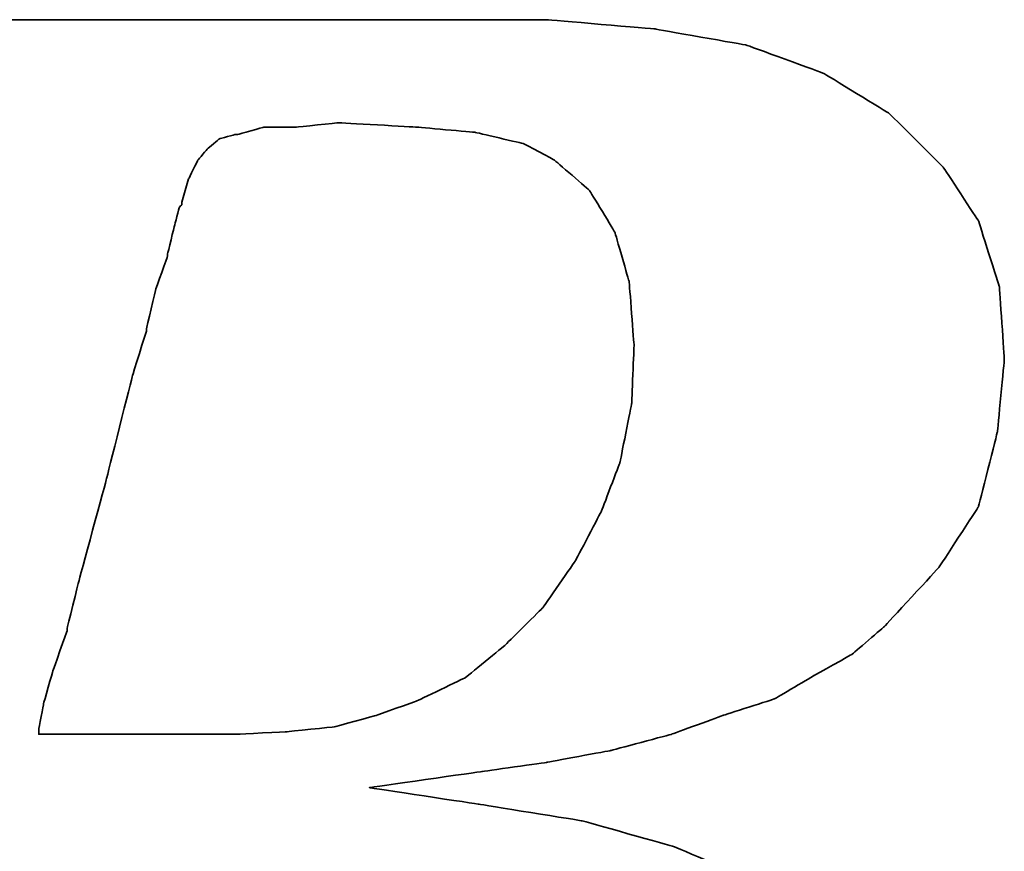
# Model space of a CAD drawing. Header units: inches. Extents: x 4 to 245, y 57 to 174.
# Tile 29 of 48: x 179.52 to 181.57, y 117.27 to 119.01. Entities that reach past the tile are written whole.
import ezdxf

# ---------------------------------------------------------------- set-up
doc = ezdxf.new("R2010")
doc.units = ezdxf.units.IN
doc.header["$LTSCALE"] = 0.2
doc.layers.add('DIM', color=4, linetype='Continuous')
doc.layers.add('layer 1', color=7, linetype='Continuous')

# ---------------------------------------------------------------- blocks, each defined once
blk = doc.blocks.new('TBI MOTION logo(完整正式版)')
at = {"layer": 'layer 1', "color": 22, "lineweight": 35}
for points, knots in [([(-64.65375, -6.86375), (-64.65375, -6.86375), (-64.84375, -7.29625), (-64.84375, -7.29625), (-64.84375, -7.29625), (-64.84375, -7.29625), (-64.86875, -7.34375), (-64.86875, -7.34375), (-64.86875, -7.34375), (-64.86875, -7.34375), (-64.86875, -7.36875), (-64.86875, -7.36875), (-64.86875, -7.36875), (-64.86875, -7.36875), (-65.15375, -7.65375), (-65.15375, -7.65375), (-65.15375, -7.65375), (-65.15375, -7.65375), (-65.17875, -7.65375), (-65.17875, -7.65375), (-65.17875, -7.65375), (-65.17875, -7.65375), (-65.20375, -7.67875), (-65.20375, -7.67875), (-65.20375, -7.67875), (-65.20375, -7.67875), (-65.58875, -7.87125), (-65.58875, -7.87125), (-65.58875, -7.87125), (-65.58875, -7.87125), (-65.63375, -7.87125), (-65.63375, -7.87125), (-65.63375, -7.87125), (-65.63375, -7.87125), (-65.65875, -7.89375), (-65.65875, -7.89375), (-65.65875, -7.89375), (-65.65875, -7.89375), (-66.09375, -7.94375), (-66.09375, -7.94375), (-66.09375, -7.94375), (-66.09375, -7.94375), (-66.11375, -7.94375), (-66.11375, -7.94375), (-66.11375, -7.94375), (-66.11375, -7.94375), (-66.16375, -7.94375), (-66.16375, -7.94375), (-66.16375, -7.94375), (-66.16375, -7.94375), (-66.30875, -7.94375), (-66.30875, -7.94375), (-66.30875, -7.94375), (-66.30875, -7.94375), (-66.69375, -7.94375), (-66.69375, -7.94375), (-66.69375, -7.94375), (-66.69375, -7.94375), (-67.07375, -7.94375), (-67.07375, -7.94375), (-67.07375, -7.94375), (-67.07375, -7.94375), (-67.12375, -7.94375), (-67.12375, -7.94375), (-67.12375, -7.94375), (-67.12375, -7.94375), (-67.12375, -7.96625), (-67.12375, -7.96625), (-67.12375, -7.96625), (-67.12375, -7.96625), (-67.14875, -7.99125), (-67.14875, -7.99125), (-67.14875, -7.99125), (-67.14875, -7.99125), (-67.24375, -8.34875), (-67.24375, -8.34875), (-67.24375, -8.34875), (-67.24375, -8.34875), (-67.31375, -8.68625), (-67.31375, -8.68625), (-67.31375, -8.68625), (-67.31375, -8.68625), (-67.26875, -8.68625), (-67.26875, -8.68625), (-67.26875, -8.68625), (-67.26875, -8.68625), (-67.07375, -8.68625), (-67.07375, -8.68625), (-67.07375, -8.68625), (-67.07375, -8.68625), (-66.54875, -8.68625), (-66.54875, -8.68625), (-66.54875, -8.68625), (-66.54875, -8.68625), (-65.82625, -8.68625), (-65.82625, -8.68625), (-65.82625, -8.68625), (-65.82625, -8.68625), (-65.01375, -8.68625), (-65.01375, -8.68625), (-65.01375, -8.68625), (-65.01375, -8.68625), (-64.05375, -8.68625), (-64.05375, -8.68625), (-64.05375, -8.68625), (-64.05375, -8.68625), (-62.08375, -8.68625), (-62.08375, -8.68625), (-62.08375, -8.68625), (-62.08375, -8.68625), (-60.06875, -8.68625), (-60.06875, -8.68625), (-60.06875, -8.68625), (-60.06875, -8.68625), (-59.10875, -8.68625), (-59.10875, -8.68625), (-59.10875, -8.68625), (-59.10875, -8.68625), (-58.29375, -8.68625), (-58.29375, -8.68625), (-58.29375, -8.68625), (-58.29375, -8.68625), (-57.57375, -8.68625), (-57.57375, -8.68625), (-57.57375, -8.68625), (-57.57375, -8.68625), (-57.04875, -8.68625), (-57.04875, -8.68625), (-57.04875, -8.68625), (-57.04875, -8.68625), (-56.85375, -8.68625), (-56.85375, -8.68625), (-56.85375, -8.68625), (-56.85375, -8.68625), (-56.70875, -8.68625), (-56.70875, -8.68625), (-56.70875, -8.68625), (-56.70875, -8.68625), (-56.61375, -8.68625), (-56.61375, -8.68625), (-56.61375, -8.68625), (-56.61375, -8.68625), (-56.56875, -8.68625), (-56.56875, -8.68625), (-56.56875, -8.68625), (-56.56875, -8.68625), (-55.65375, -8.63875), (-55.65375, -8.63875), (-55.65375, -8.63875), (-55.65375, -8.63875), (-54.76875, -8.51875), (-54.76875, -8.51875), (-54.76875, -8.51875), (-54.76875, -8.51875), (-53.90375, -8.30375), (-53.90375, -8.30375), (-53.90375, -8.30375), (-53.90375, -8.30375), (-53.08875, -8.03875), (-53.08875, -8.03875), (-53.08875, -8.03875), (-53.08875, -8.03875), (-52.34375, -7.65375), (-52.34375, -7.65375), (-52.34375, -7.65375), (-52.34375, -7.65375), (-51.69875, -7.29625), (-51.69875, -7.29625), (-51.69875, -7.29625), (-51.69875, -7.29625), (-51.21875, -6.91125), (-51.21875, -6.91125), (-51.21875, -6.91125), (-51.21875, -6.91125), (-50.83375, -6.50375), (-50.83375, -6.50375), (-50.83375, -6.50375), (-50.83375, -6.50375), (-50.44875, -5.94875), (-50.44875, -5.94875), (-50.44875, -5.94875), (-50.44875, -5.94875), (-50.13875, -5.30375), (-50.13875, -5.30375), (-50.13875, -5.30375), (-50.13875, -5.30375), (-49.99375, -4.65375), (-49.99375, -4.65375), (-49.99375, -4.65375), (-49.99375, -4.65375), (-49.92375, -3.98375), (-49.92375, -3.98375), (-49.92375, -3.98375), (-49.92375, -3.98375), (-49.99375, -3.19374), (-49.99375, -3.19374), (-49.99375, -3.19374), (-49.99375, -3.19374), (-50.23374, -2.44874), (-50.23374, -2.44874), (-50.23374, -2.44874), (-50.23374, -2.44874), (-50.59375, -1.87374), (-50.59375, -1.87374), (-50.59375, -1.87374), (-50.59375, -1.87374), (-51.09875, -1.31874), (-51.09875, -1.31874), (-51.09875, -1.31874), (-51.09875, -1.31874), (-51.74375, -0.81875), (-51.74375, -0.81875), (-51.74375, -0.81875), (-51.74375, -0.81875), (-52.53875, -0.48125), (-52.53875, -0.48125), (-52.53875, -0.48125), (-52.53875, -0.48125), (-53.47375, -0.21875), (-53.47375, -0.21875), (-53.47375, -0.21875), (-53.47375, -0.21875), (-54.52875, -0.04874), (-54.52875, -0.04874), (-54.52875, -0.04874), (-54.52875, -0.04874), (-55.65375, 0.12125), (-55.65375, 0.12125), (-55.65375, 0.12125), (-55.65375, 0.12125), (-54.50375, 0.28624), (-54.50375, 0.28624), (-54.50375, 0.28624), (-54.50375, 0.28624), (-53.83375, 0.38124), (-53.83375, 0.38124), (-53.83375, 0.38124), (-53.83375, 0.38124), (-53.18375, 0.50125), (-53.18375, 0.50125), (-53.18375, 0.50125), (-53.18375, 0.50125), (-52.55875, 0.66874), (-52.55875, 0.66874), (-52.55875, 0.66874), (-52.55875, 0.66874), (-52.03375, 0.86124), (-52.03375, 0.86124), (-52.03375, 0.86124), (-52.03375, 0.86124), (-51.50374, 1.03124), (-51.50374, 1.03124), (-51.50374, 1.03124), (-51.50374, 1.03124), (-51.09875, 1.27125), (-51.09875, 1.27125), (-51.09875, 1.27125), (-51.09875, 1.27125), (-50.71375, 1.48624), (-50.71375, 1.48624), (-50.71375, 1.48624), (-50.71375, 1.48624), (-50.37625, 1.77625), (-50.37625, 1.77625), (-50.37625, 1.77625), (-50.37625, 1.77625), (-49.82375, 2.37625), (-49.82375, 2.37625), (-49.82375, 2.37625), (-49.82375, 2.37625), (-49.41875, 2.99625), (-49.41875, 2.99625), (-49.41875, 2.99625), (-49.41875, 2.99625), (-49.22375, 3.76625), (-49.22375, 3.76625), (-49.22375, 3.76625), (-49.22375, 3.76625), (-49.15375, 4.50874), (-49.15375, 4.50874), (-49.15375, 4.50874), (-49.15375, 4.50874), (-49.20375, 5.25125), (-49.20375, 5.25125), (-49.20375, 5.25125), (-49.20375, 5.25125), (-49.41875, 5.92625), (-49.41875, 5.92625), (-49.41875, 5.92625), (-49.41875, 5.92625), (-49.77875, 6.47625), (-49.77875, 6.47625), (-49.77875, 6.47625), (-49.77875, 6.47625), (-50.33125, 7.02624), (-50.33125, 7.02624), (-50.33125, 7.02624), (-50.33125, 7.02624), (-51.00125, 7.43625), (-51.00125, 7.43625), (-51.00125, 7.43625), (-51.00125, 7.43625), (-51.79375, 7.72625), (-51.79375, 7.72625), (-51.79375, 7.72625), (-51.79375, 7.72625), (-52.72875, 7.89124), (-52.72875, 7.89124), (-52.72875, 7.89124), (-52.72875, 7.89124), (-53.83375, 7.98625), (-53.83375, 7.98625), (-53.83375, 7.98625), (-53.83375, 7.98625), (-53.92875, 7.98625), (-53.92875, 7.98625), (-53.92875, 7.98625), (-53.92875, 7.98625), (-54.26375, 7.98625), (-54.26375, 7.98625), (-54.26375, 7.98625), (-54.26375, 7.98625), (-54.74375, 7.98625), (-54.74375, 7.98625), (-54.74375, 7.98625), (-54.74375, 7.98625), (-55.36875, 7.98625), (-55.36875, 7.98625), (-55.36875, 7.98625), (-55.36875, 7.98625), (-56.13375, 7.98625), (-56.13375, 7.98625), (-56.13375, 7.98625), (-56.13375, 7.98625), (-56.94875, 7.98625), (-56.94875, 7.98625), (-56.94875, 7.98625), (-56.94875, 7.98625), (-58.77625, 7.98625), (-58.77625, 7.98625), (-58.77625, 7.98625), (-58.77625, 7.98625), (-60.59875, 7.98625), (-60.59875, 7.98625), (-60.59875, 7.98625), (-60.59875, 7.98625), (-61.41375, 7.98625), (-61.41375, 7.98625), (-61.41375, 7.98625), (-61.41375, 7.98625), (-62.17875, 7.98625), (-62.17875, 7.98625), (-62.17875, 7.98625), (-62.17875, 7.98625), (-62.80375, 7.98625), (-62.80375, 7.98625), (-62.80375, 7.98625), (-62.80375, 7.98625), (-63.30625, 7.98625), (-63.30625, 7.98625), (-63.30625, 7.98625), (-63.30625, 7.98625), (-63.57375, 7.98625), (-63.57375, 7.98625), (-63.57375, 7.98625), (-63.57375, 7.98625), (-63.57375, 7.96375), (-63.57375, 7.96375), (-63.57375, 7.96375), (-63.57375, 7.96375), (-63.59875, 7.94125), (-63.59875, 7.94125), (-63.59875, 7.94125), (-63.59875, 7.94125), (-63.69375, 7.55625), (-63.69375, 7.55625), (-63.69375, 7.55625), (-63.69375, 7.55625), (-63.76375, 7.24624), (-63.76375, 7.24624), (-63.76375, 7.24624), (-63.76375, 7.24624), (-63.23875, 7.24624), (-63.23875, 7.24624), (-63.23875, 7.24624), (-63.23875, 7.24624), (-62.75875, 7.24624), (-62.75875, 7.24624), (-62.75875, 7.24624), (-62.75875, 7.24624), (-62.61125, 7.24624), (-62.61125, 7.24624), (-62.61125, 7.24624), (-62.61125, 7.24624), (-62.56625, 7.24624), (-62.56625, 7.24624), (-62.56625, 7.24624), (-62.56625, 7.24624), (-62.22875, 7.24624), (-62.22875, 7.24624), (-62.22875, 7.24624), (-62.22875, 7.24624), (-62.20375, 7.24624), (-62.20375, 7.24624), (-62.20375, 7.24624), (-62.20375, 7.24624), (-62.17875, 7.21875), (-62.17875, 7.21875), (-62.17875, 7.21875), (-62.17875, 7.21875), (-61.96375, 7.17125), (-61.96375, 7.17125), (-61.96375, 7.17125), (-61.96375, 7.17125), (-61.72375, 7.12624), (-61.72375, 7.12624), (-61.72375, 7.12624), (-61.72375, 7.12624), (-61.70375, 7.12624), (-61.70375, 7.12624), (-61.70375, 7.12624), (-61.70375, 7.12624), (-61.55875, 7.07624), (-61.55875, 7.07624), (-61.55875, 7.07624), (-61.55875, 7.07624), (-61.50875, 7.07624), (-61.50875, 7.07624), (-61.50875, 7.07624), (-61.50875, 7.07624), (-61.48375, 7.02624), (-61.48375, 7.02624), (-61.48375, 7.02624), (-61.48375, 7.02624), (-61.31875, 6.83375), (-61.31875, 6.83375), (-61.31875, 6.83375), (-61.31875, 6.83375), (-61.29375, 6.81125), (-61.29375, 6.81125), (-61.29375, 6.81125), (-61.29375, 6.81125), (-61.29375, 6.78625), (-61.29375, 6.78625), (-61.29375, 6.78625), (-61.29375, 6.78625), (-61.19875, 6.50124), (-61.19875, 6.50124), (-61.19875, 6.50124), (-61.19875, 6.50124), (-61.17375, 6.45124), (-61.17375, 6.45124), (-61.17375, 6.45124), (-61.17375, 6.45124), (-61.19875, 6.40625), (-61.19875, 6.40625), (-61.19875, 6.40625), (-61.19875, 6.40625), (-61.26875, 5.99624), (-61.26875, 5.99624), (-61.26875, 5.99624), (-61.26875, 5.99624), (-61.26875, 5.85125), (-61.26875, 5.85125), (-61.26875, 5.85125), (-61.26875, 5.85125), (-61.26875, 5.82625), (-61.26875, 5.82625), (-61.26875, 5.82625), (-61.26875, 5.82625), (-61.29375, 5.80625), (-61.29375, 5.80625), (-61.29375, 5.80625), (-61.29375, 5.80625), (-61.34125, 5.66125), (-61.34125, 5.66125), (-61.34125, 5.66125), (-61.34125, 5.66125), (-61.41375, 5.44625), (-61.41375, 5.44625), (-61.41375, 5.44625), (-61.41375, 5.44625), (-61.48375, 5.15625), (-61.48375, 5.15625), (-61.48375, 5.15625), (-61.48375, 5.15625), (-61.58375, 4.82124), (-61.58375, 4.82124), (-61.58375, 4.82124), (-61.58375, 4.82124), (-61.79875, 4.00375), (-61.79875, 4.00375), (-61.79875, 4.00375), (-61.79875, 4.00375), (-62.05875, 2.99625), (-62.05875, 2.99625), (-62.05875, 2.99625), (-62.05875, 2.99625), (-62.34875, 1.91625), (-62.34875, 1.91625), (-62.34875, 1.91625), (-62.34875, 1.91625), (-62.97375, -0.41124), (-62.97375, -0.41124), (-62.97375, -0.41124), (-62.97375, -0.41124), (-63.59875, -2.75875), (-63.59875, -2.75875), (-63.59875, -2.75875), (-63.59875, -2.75875), (-63.88375, -3.86374), (-63.88375, -3.86374), (-63.88375, -3.86374), (-63.88375, -3.86374), (-64.14875, -4.82374), (-64.14875, -4.82374), (-64.14875, -4.82374), (-64.14875, -4.82374), (-64.36375, -5.64125), (-64.36375, -5.64125), (-64.36375, -5.64125), (-64.36375, -5.64125), (-64.43625, -5.97625), (-64.43625, -5.97625), (-64.43625, -5.97625), (-64.43625, -5.97625), (-64.50875, -6.28625), (-64.50875, -6.28625), (-64.50875, -6.28625), (-64.50875, -6.28625), (-64.50875, -6.30875), (-64.50875, -6.30875), (-64.50875, -6.30875), (-64.50875, -6.30875), (-64.57875, -6.50375), (-64.57875, -6.50375), (-64.57875, -6.50375), (-64.57875, -6.50375), (-64.62875, -6.69625), (-64.62875, -6.69625), (-64.62875, -6.69625), (-64.62875, -6.69625), (-64.62875, -6.76875), (-64.62875, -6.76875), (-64.62875, -6.76875), (-64.62875, -6.76875), (-64.62875, -6.81375), (-64.62875, -6.81375), (-64.62875, -6.81375), (-64.62875, -6.81375), (-64.62875, -6.83875), (-64.62875, -6.83875), (-64.62875, -6.83875), (-64.62875, -6.83875), (-64.65375, -6.86375), (-64.65375, -6.86375)], [0, 0, 0, 0, 0.00719424, 0.00719424, 0.00719424, 0.00719425, 0.01438849, 0.01438849, 0.01438849, 0.0143885, 0.02158273, 0.02158273, 0.02158273, 0.02158274, 0.02877698, 0.02877698, 0.02877698, 0.02877699, 0.03597122, 0.03597122, 0.03597122, 0.03597123, 0.04316547, 0.04316547, 0.04316547, 0.04316548, 0.05035971, 0.05035971, 0.05035971, 0.05035972, 0.05755396, 0.05755396, 0.05755396, 0.05755397, 0.0647482, 0.0647482, 0.0647482, 0.06474821, 0.07194245, 0.07194245, 0.07194245, 0.07194246, 0.07913669, 0.07913669, 0.07913669, 0.0791367, 0.08633094, 0.08633094, 0.08633094, 0.08633095, 0.09352518, 0.09352518, 0.09352518, 0.09352519, 0.10071942, 0.10071942, 0.10071942, 0.10071943, 0.10791367, 0.10791367, 0.10791367, 0.10791368, 0.11510791, 0.11510791, 0.11510791, 0.11510792, 0.12230216, 0.12230216, 0.12230216, 0.12230217, 0.1294964, 0.1294964, 0.1294964, 0.12949641, 0.13669065, 0.13669065, 0.13669065, 0.13669066, 0.14388489, 0.14388489, 0.14388489, 0.1438849, 0.15107914, 0.15107914, 0.15107914, 0.15107915, 0.15827338, 0.15827338, 0.15827338, 0.15827339, 0.16546763, 0.16546763, 0.16546763, 0.16546764, 0.17266187, 0.17266187, 0.17266187, 0.17266188, 0.17985612, 0.17985612, 0.17985612, 0.17985613, 0.18705036, 0.18705036, 0.18705036, 0.18705037, 0.1942446, 0.1942446, 0.1942446, 0.19424461, 0.20143885, 0.20143885, 0.20143885, 0.20143886, 0.20863309, 0.20863309, 0.20863309, 0.2086331, 0.21582734, 0.21582734, 0.21582734, 0.21582735, 0.22302158, 0.22302158, 0.22302158, 0.22302159, 0.23021583, 0.23021583, 0.23021583, 0.23021584, 0.23741007, 0.23741007, 0.23741007, 0.23741008, 0.24460432, 0.24460432, 0.24460432, 0.24460433, 0.25179856, 0.25179856, 0.25179856, 0.25179857, 0.25899281, 0.25899281, 0.25899281, 0.25899282, 0.26618705, 0.26618705, 0.26618705, 0.26618706, 0.27338129, 0.27338129, 0.27338129, 0.2733813, 0.28057554, 0.28057554, 0.28057554, 0.28057555, 0.28776978, 0.28776978, 0.28776978, 0.28776979, 0.29496403, 0.29496403, 0.29496403, 0.29496404, 0.30215827, 0.30215827, 0.30215827, 0.30215828, 0.30935252, 0.30935252, 0.30935252, 0.30935253, 0.31654676, 0.31654676, 0.31654676, 0.31654677, 0.32374101, 0.32374101, 0.32374101, 0.32374102, 0.33093525, 0.33093525, 0.33093525, 0.33093526, 0.3381295, 0.3381295, 0.3381295, 0.33812951, 0.34532374, 0.34532374, 0.34532374, 0.34532375, 0.35251799, 0.35251799, 0.35251799, 0.352518, 0.35971223, 0.35971223, 0.35971223, 0.35971224, 0.36690647, 0.36690647, 0.36690647, 0.36690648, 0.37410072, 0.37410072, 0.37410072, 0.37410073, 0.38129496, 0.38129496, 0.38129496, 0.38129497, 0.38848921, 0.38848921, 0.38848921, 0.38848922, 0.39568345, 0.39568345, 0.39568345, 0.39568346, 0.4028777, 0.4028777, 0.4028777, 0.40287771, 0.41007194, 0.41007194, 0.41007194, 0.41007195, 0.41726619, 0.41726619, 0.41726619, 0.4172662, 0.42446043, 0.42446043, 0.42446043, 0.42446044, 0.43165468, 0.43165468, 0.43165468, 0.43165469, 0.43884892, 0.43884892, 0.43884892, 0.43884893, 0.44604317, 0.44604317, 0.44604317, 0.44604318, 0.45323741, 0.45323741, 0.45323741, 0.45323742, 0.46043165, 0.46043165, 0.46043165, 0.46043166, 0.4676259, 0.4676259, 0.4676259, 0.46762591, 0.47482014, 0.47482014, 0.47482014, 0.47482015, 0.48201439, 0.48201439, 0.48201439, 0.4820144, 0.48920863, 0.48920863, 0.48920863, 0.48920864, 0.49640288, 0.49640288, 0.49640288, 0.49640289, 0.50359712, 0.50359712, 0.50359712, 0.50359713, 0.51079137, 0.51079137, 0.51079137, 0.51079138, 0.51798561, 0.51798561, 0.51798561, 0.51798562, 0.52517986, 0.52517986, 0.52517986, 0.52517987, 0.5323741, 0.5323741, 0.5323741, 0.53237411, 0.53956835, 0.53956835, 0.53956835, 0.53956836, 0.54676259, 0.54676259, 0.54676259, 0.5467626, 0.55395683, 0.55395683, 0.55395683, 0.55395684, 0.56115108, 0.56115108, 0.56115108, 0.56115109, 0.56834532, 0.56834532, 0.56834532, 0.56834533, 0.57553957, 0.57553957, 0.57553957, 0.57553958, 0.58273381, 0.58273381, 0.58273381, 0.58273382, 0.58992806, 0.58992806, 0.58992806, 0.58992807, 0.5971223, 0.5971223, 0.5971223, 0.59712231, 0.60431655, 0.60431655, 0.60431655, 0.60431656, 0.61151079, 0.61151079, 0.61151079, 0.6115108, 0.61870504, 0.61870504, 0.61870504, 0.61870505, 0.62589928, 0.62589928, 0.62589928, 0.62589929, 0.63309353, 0.63309353, 0.63309353, 0.63309354, 0.64028777, 0.64028777, 0.64028777, 0.64028778, 0.64748201, 0.64748201, 0.64748201, 0.64748202, 0.65467626, 0.65467626, 0.65467626, 0.65467627, 0.6618705, 0.6618705, 0.6618705, 0.66187051, 0.66906475, 0.66906475, 0.66906475, 0.66906476, 0.67625899, 0.67625899, 0.67625899, 0.676259, 0.68345324, 0.68345324, 0.68345324, 0.68345325, 0.69064748, 0.69064748, 0.69064748, 0.69064749, 0.69784173, 0.69784173, 0.69784173, 0.69784174, 0.70503597, 0.70503597, 0.70503597, 0.70503598, 0.71223022, 0.71223022, 0.71223022, 0.71223023, 0.71942446, 0.71942446, 0.71942446, 0.71942447, 0.72661871, 0.72661871, 0.72661871, 0.72661872, 0.73381295, 0.73381295, 0.73381295, 0.73381296, 0.74100719, 0.74100719, 0.74100719, 0.7410072, 0.74820144, 0.74820144, 0.74820144, 0.74820145, 0.75539568, 0.75539568, 0.75539568, 0.75539569, 0.76258993, 0.76258993, 0.76258993, 0.76258994, 0.76978417, 0.76978417, 0.76978417, 0.76978418, 0.77697842, 0.77697842, 0.77697842, 0.77697843, 0.78417266, 0.78417266, 0.78417266, 0.78417267, 0.79136691, 0.79136691, 0.79136691, 0.79136692, 0.79856115, 0.79856115, 0.79856115, 0.79856116, 0.8057554, 0.8057554, 0.8057554, 0.80575541, 0.81294964, 0.81294964, 0.81294964, 0.81294965, 0.82014388, 0.82014388, 0.82014388, 0.82014389, 0.82733813, 0.82733813, 0.82733813, 0.82733814, 0.83453237, 0.83453237, 0.83453237, 0.83453238, 0.84172662, 0.84172662, 0.84172662, 0.84172663, 0.84892086, 0.84892086, 0.84892086, 0.84892087, 0.85611511, 0.85611511, 0.85611511, 0.85611512, 0.86330935, 0.86330935, 0.86330935, 0.86330936, 0.8705036, 0.8705036, 0.8705036, 0.87050361, 0.87769784, 0.87769784, 0.87769784, 0.87769785, 0.88489209, 0.88489209, 0.88489209, 0.8848921, 0.89208633, 0.89208633, 0.89208633, 0.89208634, 0.89928058, 0.89928058, 0.89928058, 0.89928059, 0.90647482, 0.90647482, 0.90647482, 0.90647483, 0.91366906, 0.91366906, 0.91366906, 0.91366907, 0.92086331, 0.92086331, 0.92086331, 0.92086332, 0.92805755, 0.92805755, 0.92805755, 0.92805756, 0.9352518, 0.9352518, 0.9352518, 0.93525181, 0.94244604, 0.94244604, 0.94244604, 0.94244605, 0.94964029, 0.94964029, 0.94964029, 0.9496403, 0.95683453, 0.95683453, 0.95683453, 0.95683454, 0.96402878, 0.96402878, 0.96402878, 0.96402879, 0.97122302, 0.97122302, 0.97122302, 0.97122303, 0.97841727, 0.97841727, 0.97841727, 0.97841728, 0.98561151, 0.98561151, 0.98561151, 0.98561152, 0.99280576, 0.99280576, 0.99280576, 0.99280577, 1, 1, 1, 1]), ([(-57.50375, 6.35625), (-57.50375, 6.35625), (-57.57375, 6.11625), (-57.57375, 6.11625), (-57.57375, 6.11625), (-57.57375, 6.11625), (-57.57375, 6.09125), (-57.57375, 6.09125), (-57.57375, 6.09125), (-57.57375, 6.09125), (-57.59875, 6.06625), (-57.59875, 6.06625), (-57.59875, 6.06625), (-57.59875, 6.06625), (-57.64875, 5.87625), (-57.64875, 5.87625), (-57.64875, 5.87625), (-57.64875, 5.87625), (-57.71875, 5.58875), (-57.71875, 5.58875), (-57.71875, 5.58875), (-57.71875, 5.58875), (-57.71875, 5.56625), (-57.71875, 5.56625), (-57.71875, 5.56625), (-57.71875, 5.56625), (-57.83875, 5.23125), (-57.83875, 5.23125), (-57.83875, 5.23125), (-57.83875, 5.23125), (-57.93625, 4.82124), (-57.93625, 4.82124), (-57.93625, 4.82124), (-57.93625, 4.82124), (-57.93625, 4.79624), (-57.93625, 4.79624), (-57.93625, 4.79624), (-57.93625, 4.79624), (-58.07875, 4.34125), (-58.07875, 4.34125), (-58.07875, 4.34125), (-58.07875, 4.34125), (-58.34375, 3.28625), (-58.34375, 3.28625), (-58.34375, 3.28625), (-58.34375, 3.28625), (-58.62875, 2.23124), (-58.62875, 2.23124), (-58.62875, 2.23124), (-58.62875, 2.23124), (-58.74875, 1.75125), (-58.74875, 1.75125), (-58.74875, 1.75125), (-58.74875, 1.75125), (-58.74875, 1.72625), (-58.74875, 1.72625), (-58.74875, 1.72625), (-58.74875, 1.72625), (-58.89375, 1.31625), (-58.89375, 1.31625), (-58.89375, 1.31625), (-58.89375, 1.31625), (-58.98875, 0.98124), (-58.98875, 0.98124), (-58.98875, 0.98124), (-58.98875, 0.98124), (-59.03875, 0.71625), (-59.03875, 0.71625), (-59.03875, 0.71625), (-59.03875, 0.71625), (-59.03875, 0.66874), (-59.03875, 0.66874), (-59.03875, 0.66874), (-59.03875, 0.66874), (-58.91875, 0.66874), (-58.91875, 0.66874), (-58.91875, 0.66874), (-58.91875, 0.66874), (-58.53375, 0.66874), (-58.53375, 0.66874), (-58.53375, 0.66874), (-58.53375, 0.66874), (-58.10375, 0.66874), (-58.10375, 0.66874), (-58.10375, 0.66874), (-58.10375, 0.66874), (-57.66875, 0.66874), (-57.66875, 0.66874), (-57.66875, 0.66874), (-57.66875, 0.66874), (-57.33375, 0.66874), (-57.33375, 0.66874), (-57.33375, 0.66874), (-57.33375, 0.66874), (-57.09375, 0.66874), (-57.09375, 0.66874), (-57.09375, 0.66874), (-57.09375, 0.66874), (-56.99875, 0.66874), (-56.99875, 0.66874), (-56.99875, 0.66874), (-56.99875, 0.66874), (-56.49375, 0.69374), (-56.49375, 0.69374), (-56.49375, 0.69374), (-56.49375, 0.69374), (-56.01375, 0.74374), (-56.01375, 0.74374), (-56.01375, 0.74374), (-56.01375, 0.74374), (-55.58375, 0.86124), (-55.58375, 0.86124), (-55.58375, 0.86124), (-55.58375, 0.86124), (-55.17375, 1.00624), (-55.17375, 1.00624), (-55.17375, 1.00624), (-55.17375, 1.00624), (-54.67375, 1.24625), (-54.67375, 1.24625), (-54.67375, 1.24625), (-54.67375, 1.24625), (-54.26375, 1.58124), (-54.26375, 1.58124), (-54.26375, 1.58124), (-54.26375, 1.58124), (-53.87875, 1.96374), (-53.87875, 1.96374), (-53.87875, 1.96374), (-53.87875, 1.96374), (-53.54375, 2.44625), (-53.54375, 2.44625), (-53.54375, 2.44625), (-53.54375, 2.44625), (-53.27875, 2.95125), (-53.27875, 2.95125), (-53.27875, 2.95125), (-53.27875, 2.95125), (-53.08875, 3.45124), (-53.08875, 3.45124), (-53.08875, 3.45124), (-53.08875, 3.45124), (-52.96875, 4.05124), (-52.96875, 4.05124), (-52.96875, 4.05124), (-52.96875, 4.05124), (-52.94375, 4.65125), (-52.94375, 4.65125), (-52.94375, 4.65125), (-52.94375, 4.65125), (-52.99375, 5.30125), (-52.99375, 5.30125), (-52.99375, 5.30125), (-52.99375, 5.30125), (-53.13875, 5.80625), (-53.13875, 5.80625), (-53.13875, 5.80625), (-53.13875, 5.80625), (-53.39875, 6.23625), (-53.39875, 6.23625), (-53.39875, 6.23625), (-53.39875, 6.23625), (-53.75875, 6.54875), (-53.75875, 6.54875), (-53.75875, 6.54875), (-53.75875, 6.54875), (-54.07375, 6.71625), (-54.07375, 6.71625), (-54.07375, 6.71625), (-54.07375, 6.71625), (-54.57375, 6.83375), (-54.57375, 6.83375), (-54.57375, 6.83375), (-54.57375, 6.83375), (-55.17375, 6.88625), (-55.17375, 6.88625), (-55.17375, 6.88625), (-55.17375, 6.88625), (-55.96875, 6.93125), (-55.96875, 6.93125), (-55.96875, 6.93125), (-55.96875, 6.93125), (-56.39875, 6.88625), (-56.39875, 6.88625), (-56.39875, 6.88625), (-56.39875, 6.88625), (-56.42125, 6.88625), (-56.42125, 6.88625), (-56.42125, 6.88625), (-56.42125, 6.88625), (-56.73375, 6.88625), (-56.73375, 6.88625), (-56.73375, 6.88625), (-56.73375, 6.88625), (-56.99875, 6.81125), (-56.99875, 6.81125), (-56.99875, 6.81125), (-56.99875, 6.81125), (-57.02375, 6.81125), (-57.02375, 6.81125), (-57.02375, 6.81125), (-57.02375, 6.81125), (-57.18875, 6.76625), (-57.18875, 6.76625), (-57.18875, 6.76625), (-57.18875, 6.76625), (-57.30875, 6.66625), (-57.30875, 6.66625), (-57.30875, 6.66625), (-57.30875, 6.66625), (-57.40875, 6.54875), (-57.40875, 6.54875), (-57.40875, 6.54875), (-57.40875, 6.54875), (-57.50375, 6.35625), (-57.50375, 6.35625)], [0, 0, 0, 0, 0.01851852, 0.01851852, 0.01851852, 0.01851853, 0.03703704, 0.03703704, 0.03703704, 0.03703705, 0.05555556, 0.05555556, 0.05555556, 0.05555557, 0.07407407, 0.07407407, 0.07407407, 0.07407408, 0.09259259, 0.09259259, 0.09259259, 0.0925926, 0.11111111, 0.11111111, 0.11111111, 0.11111112, 0.12962963, 0.12962963, 0.12962963, 0.12962964, 0.14814815, 0.14814815, 0.14814815, 0.14814816, 0.16666667, 0.16666667, 0.16666667, 0.16666668, 0.18518519, 0.18518519, 0.18518519, 0.1851852, 0.2037037, 0.2037037, 0.2037037, 0.20370371, 0.22222222, 0.22222222, 0.22222222, 0.22222223, 0.24074074, 0.24074074, 0.24074074, 0.24074075, 0.25925926, 0.25925926, 0.25925926, 0.25925927, 0.27777778, 0.27777778, 0.27777778, 0.27777779, 0.2962963, 0.2962963, 0.2962963, 0.29629631, 0.31481481, 0.31481481, 0.31481481, 0.31481482, 0.33333333, 0.33333333, 0.33333333, 0.33333334, 0.35185185, 0.35185185, 0.35185185, 0.35185186, 0.37037037, 0.37037037, 0.37037037, 0.37037038, 0.38888889, 0.38888889, 0.38888889, 0.3888889, 0.40740741, 0.40740741, 0.40740741, 0.40740742, 0.42592593, 0.42592593, 0.42592593, 0.42592594, 0.44444444, 0.44444444, 0.44444444, 0.44444445, 0.46296296, 0.46296296, 0.46296296, 0.46296297, 0.48148148, 0.48148148, 0.48148148, 0.48148149, 0.5, 0.5, 0.5, 0.50000001, 0.51851852, 0.51851852, 0.51851852, 0.51851853, 0.53703704, 0.53703704, 0.53703704, 0.53703705, 0.55555556, 0.55555556, 0.55555556, 0.55555557, 0.57407407, 0.57407407, 0.57407407, 0.57407408, 0.59259259, 0.59259259, 0.59259259, 0.5925926, 0.61111111, 0.61111111, 0.61111111, 0.61111112, 0.62962963, 0.62962963, 0.62962963, 0.62962964, 0.64814815, 0.64814815, 0.64814815, 0.64814816, 0.66666667, 0.66666667, 0.66666667, 0.66666668, 0.68518519, 0.68518519, 0.68518519, 0.6851852, 0.7037037, 0.7037037, 0.7037037, 0.70370371, 0.72222222, 0.72222222, 0.72222222, 0.72222223, 0.74074074, 0.74074074, 0.74074074, 0.74074075, 0.75925926, 0.75925926, 0.75925926, 0.75925927, 0.77777778, 0.77777778, 0.77777778, 0.77777779, 0.7962963, 0.7962963, 0.7962963, 0.79629631, 0.81481481, 0.81481481, 0.81481481, 0.81481482, 0.83333333, 0.83333333, 0.83333333, 0.83333334, 0.85185185, 0.85185185, 0.85185185, 0.85185186, 0.87037037, 0.87037037, 0.87037037, 0.87037038, 0.88888889, 0.88888889, 0.88888889, 0.8888889, 0.90740741, 0.90740741, 0.90740741, 0.90740742, 0.92592593, 0.92592593, 0.92592593, 0.92592594, 0.94444444, 0.94444444, 0.94444444, 0.94444445, 0.96296296, 0.96296296, 0.96296296, 0.96296297, 0.98148148, 0.98148148, 0.98148148, 0.98148149, 1, 1, 1, 1])]:
    blk.add_open_spline(points, degree=3, knots=knots, dxfattribs=at)

msp = doc.modelspace()

# ---------------------------------------------------------------- block references
at = {"layer": 'DIM', "xscale": 0.203175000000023, "yscale": 0.203175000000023, "zscale": 0.203175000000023}
msp.add_blockref('TBI MOTION logo(完整正式版)', (191.5533, 117.3828), dxfattribs=at)

doc.saveas('drawing.dxf')
